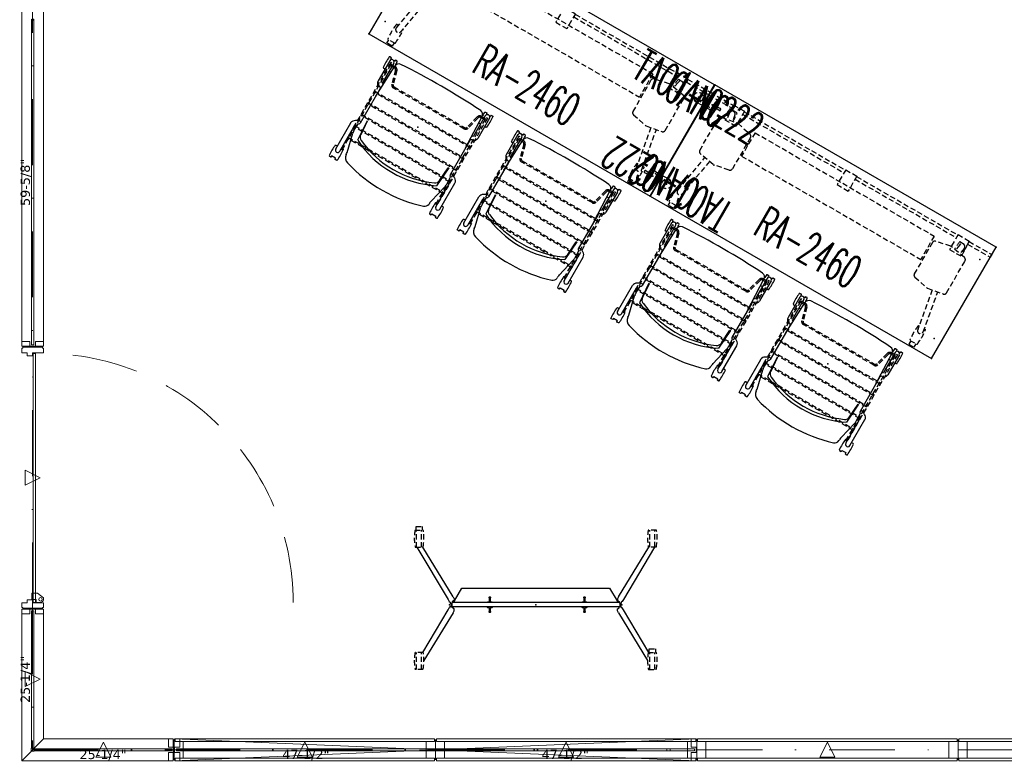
# Model space of a CAD drawing. Header units: inches. Extents: x 390 to 1835, y -266 to 136.
# Tile 1 of 173: x 390 to 571, y -256 to -120. Entities that reach past the tile are written whole.
import ezdxf
from ezdxf.enums import TextEntityAlignment as Align

# ---------------------------------------------------------------- set-up
doc = ezdxf.new("R2010")
doc.units = ezdxf.units.IN
doc.header["$LTSCALE"] = 0.95294
doc.header["$MEASUREMENT"] = 0
for name, pattern in [('DashDot', [25.4, 12.7, -6.35, 0, -6.35]), ('Dashed', [19.05, 12.7, -6.35]), ('DASHEDX2', [1.5, 1, -0.5])]:
    doc.linetypes.add(name, pattern=pattern)
doc.layers.add('A-FURN-P-PNLS', color=5, linetype='Continuous', true_color=0x0000ff)
for name, color, linetype in [('A-FURN-P-SEAT', 12, 'Continuous'), ('A-FURN-P-TABLE', 3, 'Continuous'), ('A-FURN-P-TABLE-ACC', 202, 'Continuous'), ('A-FURN-P-TABLE-ACC-TEXT', 202, 'Continuous'), ('A-FURN-P-TABLE-ACC-TEXT2', 202, 'Continuous'), ('A-FURN-P-TABLE-TEXT2', 3, 'Continuous'), ('A-FURN-P-VISUAL', 86, 'Continuous'), ('CET color Black or White', 7, 'Continuous'), ('CET Default', 7, 'Continuous'), ('PSATTR', 7, 'Continuous')]:
    doc.layers.add(name, color=color, linetype=linetype)
doc.styles.add('CAD_FNT', font='TXT.SHX', dxfattribs={"height": 1})
doc.styles.add('Verdana', font='verdana.ttf')

# ---------------------------------------------------------------- blocks, each defined once
blk = doc.blocks.new('*C24')
at = {"layer": 'A-FURN-P-PNLS', "linetype": 'Continuous', "lineweight": 0}
for points in [[(0.24, 0.24), (0.24, -0.31), (0.2, -0.31), (0.16, -0.28), (-0.14, -0.28), (-0.28, -0.14), (-0.28, 0.16), (-0.31, 0.2), (-0.31, 0.24), (0.24, 0.24)], [(-0.31, -0.12), (-0.28, -0.12), (-0.28, 0.12), (-0.31, 0.12), (-0.31, -0.12)], [(-0.12, -0.31), (0.12, -0.31), (0.12, -0.28), (-0.12, -0.28), (-0.12, -0.31)]]:
    blk.add_lwpolyline(points, close=True, dxfattribs=at)
blk = doc.blocks.new('*C43')
at = {"layer": 'A-FURN-P-PNLS', "linetype": 'DashDot', "lineweight": 0}
blk.add_line((0, 2), (48, 2), dxfattribs=at)
at = {"layer": 'A-FURN-P-PNLS', "linetype": 'Continuous', "lineweight": 0}
for points in [[(0, 3.8), (0.16, 3.8), (0.16, 3.51), (1.68, 3.51), (1.68, 0.49), (0.16, 0.49), (0.16, 0.2), (0, 0.2), (0, 3.8)], [(0.16, 3.51), (47.84, 3.51), (47.84, 4), (0.16, 4), (0.16, 3.51)], [(48, 3.8), (47.84, 3.8), (47.84, 3.51), (46.32, 3.51), (46.32, 0.49), (47.84, 0.49), (47.84, 0.2), (48, 0.2), (48, 3.8)], [(1.68, 0.49), (46.32, 0.49), (46.32, 3.51), (1.68, 3.51), (1.68, 0.49)], [(24, 3.38), (22.62, 0.62), (25.38, 0.62), (24, 3.38)], [(0.16, 0), (47.84, 0), (47.84, 0.49), (0.16, 0.49), (0.16, 0)]]:
    blk.add_lwpolyline(points, close=True, dxfattribs=at)
blk = doc.blocks.new('*C72')
at = {"layer": 'A-FURN-P-PNLS', "linetype": 'Continuous', "lineweight": 0}
blk.add_line((144.16, 0), (144.16, 4), dxfattribs=at)
at = {"layer": 'A-FURN-P-PNLS', "linetype": 'DashDot', "lineweight": 0}
blk.add_line((0, 2), (240, 2), dxfattribs=at)
at = {"layer": 'A-FURN-P-PNLS', "linetype": 'Continuous', "lineweight": 0}
for points in [[(0, 0.2), (0.16, 0.2), (0.16, 0), (1.03, 0), (1.03, 1.5), (0.09, 1.5), (0.09, 2.5), (1.03, 2.5), (1.03, 4), (0.16, 4), (0.16, 3.8), (0, 3.8), (0, 0.2)], [(0.16, 0), (144.16, 0), (144.16, 4), (0.16, 4), (0.16, 0)], [(144.16, 0), (239.84, 0), (239.84, 4), (144.16, 4), (144.16, 0)], [(240, 3.8), (239.84, 3.8), (239.84, 4), (238.97, 4), (238.97, 2.5), (239.91, 2.5), (239.91, 1.5), (238.97, 1.5), (238.97, 0), (239.84, 0), (239.84, 0.2), (240, 0.2), (240, 3.8)], [(60.06, 2.2), (60.06, 2.18), (60.13, 2.13), (60.13, 1.87), (60.06, 1.82), (60.06, 1.8), (60.29, 1.8), (60.29, 1.82), (60.22, 1.87), (60.22, 2.13), (60.29, 2.18), (60.29, 2.2), (60.06, 2.2)], [(60.09, 1.88), (60.13, 1.88), (60.13, 2.12), (60.09, 2.12), (60.09, 1.88)], [(60.22, 1.88), (60.26, 1.88), (60.26, 2.12), (60.22, 2.12), (60.22, 1.88)], [(120, 3.38), (118.62, 0.62), (121.38, 0.62), (120, 3.38)], [(119.88, 2.2), (119.88, 2.18), (119.95, 2.13), (119.95, 1.87), (119.88, 1.82), (119.88, 1.8), (120.12, 1.8), (120.12, 1.82), (120.05, 1.87), (120.05, 2.13), (120.12, 2.18), (120.12, 2.2), (119.88, 2.2)], [(119.91, 1.88), (119.95, 1.88), (119.95, 2.12), (119.91, 2.12), (119.91, 1.88)], [(120.05, 1.88), (120.09, 1.88), (120.09, 2.12), (120.05, 2.12), (120.05, 1.88)], [(179.71, 2.2), (179.71, 2.18), (179.78, 2.13), (179.78, 1.87), (179.71, 1.82), (179.71, 1.8), (179.94, 1.8), (179.94, 1.82), (179.87, 1.87), (179.87, 2.13), (179.94, 2.18), (179.94, 2.2), (179.71, 2.2)], [(179.74, 1.88), (179.78, 1.88), (179.78, 2.12), (179.74, 2.12), (179.74, 1.88)], [(179.87, 1.88), (179.91, 1.88), (179.91, 2.12), (179.87, 2.12), (179.87, 1.88)]]:
    blk.add_lwpolyline(points, close=True, dxfattribs=at)
blk = doc.blocks.new('*C7')
at = {"layer": 'A-FURN-P-PNLS', "linetype": 'DashDot', "lineweight": 0}
blk.add_line((0, 2), (26, 2), dxfattribs=at)
at = {"layer": 'A-FURN-P-PNLS', "linetype": 'Continuous', "lineweight": 0}
for points in [[(0, 0.2), (0.16, 0.2), (0.16, 0), (1.03, 0), (1.03, 1.5), (0.09, 1.5), (0.09, 2.5), (1.03, 2.5), (1.03, 4), (0.16, 4), (0.16, 3.8), (0, 3.8), (0, 0.2)], [(0.16, 0), (28, 0), (24, 4), (0.16, 4), (0.16, 0)], [(13, 3.38), (11.62, 0.62), (14.38, 0.62), (13, 3.38)]]:
    blk.add_lwpolyline(points, close=True, dxfattribs=at)
blk = doc.blocks.new('*C37')
at = {"layer": 'A-FURN-P-PNLS', "linetype": 'DashDot', "lineweight": 0}
blk.add_line((0, 2), (26, 2), dxfattribs=at)
at = {"layer": 'A-FURN-P-PNLS', "linetype": 'Continuous', "lineweight": 0}
for points in [[(-2, 0), (25.84, 0), (25.84, 4), (2, 4), (-2, 0)], [(26, 3.8), (25.84, 3.8), (25.84, 4), (24.97, 4), (24.97, 2.5), (25.91, 2.5), (25.91, 1.5), (24.97, 1.5), (24.97, 0), (25.84, 0), (25.84, 0.2), (26, 0.2), (26, 3.8)], [(13, 3.38), (11.62, 0.62), (14.38, 0.62), (13, 3.38)]]:
    blk.add_lwpolyline(points, close=True, dxfattribs=at)
blk = doc.blocks.new('*C52')
at = {"layer": 'A-FURN-P-PNLS', "linetype": 'DashDot', "lineweight": 0}
blk.add_line((0, 2), (48, 2), dxfattribs=at)
at = {"layer": 'A-FURN-P-PNLS', "linetype": 'Continuous', "lineweight": 0}
for points in [[(0, 3.8), (0.16, 3.8), (0.16, 3.51), (1.68, 3.51), (1.68, 0.49), (0.16, 0.49), (0.16, 0.2), (0, 0.2), (0, 3.8)], [(0.16, 3.51), (47.84, 3.51), (47.84, 4), (0.16, 4), (0.16, 3.51)], [(48, 3.8), (47.84, 3.8), (47.84, 3.51), (46.32, 3.51), (46.32, 0.49), (47.84, 0.49), (47.84, 0.2), (48, 0.2), (48, 3.8)], [(1.68, 0.49), (46.32, 0.49), (46.32, 3.51), (1.68, 3.51), (1.68, 0.49)], [(24, 3.38), (22.62, 0.62), (25.38, 0.62), (24, 3.38)], [(0.16, 0), (47.84, 0), (47.84, 0.49), (0.16, 0.49), (0.16, 0)]]:
    blk.add_lwpolyline(points, close=True, dxfattribs=at)
blk = doc.blocks.new('*C14')
at = {"layer": 'A-FURN-P-PNLS', "linetype": 'DashDot', "lineweight": 0}
blk.add_line((0, 2), (48, 2), dxfattribs=at)
at = {"layer": 'A-FURN-P-PNLS', "linetype": 'Continuous', "lineweight": 0}
for points in [[(0, 3.8), (0.16, 3.8), (0.16, 3.51), (1.68, 3.51), (1.68, 0.49), (0.16, 0.49), (0.16, 0.2), (0, 0.2), (0, 3.8)], [(0.16, 3.51), (47.84, 3.51), (47.84, 4), (0.16, 4), (0.16, 3.51)], [(48, 3.8), (47.84, 3.8), (47.84, 3.51), (46.32, 3.51), (46.32, 0.49), (47.84, 0.49), (47.84, 0.2), (48, 0.2), (48, 3.8)], [(1.68, 0.49), (46.32, 0.49), (46.32, 3.51), (1.68, 3.51), (1.68, 0.49)], [(24, 3.38), (22.62, 0.62), (25.38, 0.62), (24, 3.38)], [(0.16, 0), (47.84, 0), (47.84, 0.49), (0.16, 0.49), (0.16, 0)]]:
    blk.add_lwpolyline(points, close=True, dxfattribs=at)
blk = doc.blocks.new('*C29')
at = {"layer": 'A-FURN-P-PNLS', "linetype": 'DashDot', "lineweight": 0}
blk.add_line((0, 2), (48, 2), dxfattribs=at)
at = {"layer": 'A-FURN-P-PNLS', "linetype": 'Continuous', "lineweight": 0}
for points in [[(0, 3.8), (0.16, 3.8), (0.16, 3.51), (1.68, 3.51), (1.68, 0.49), (0.16, 0.49), (0.16, 0.2), (0, 0.2), (0, 3.8)], [(0.16, 3.51), (47.84, 3.51), (47.84, 4), (0.16, 4), (0.16, 3.51)], [(48, 3.8), (47.84, 3.8), (47.84, 3.51), (46.32, 3.51), (46.32, 0.49), (47.84, 0.49), (47.84, 0.2), (48, 0.2), (48, 3.8)], [(1.68, 0.49), (46.32, 0.49), (46.32, 3.51), (1.68, 3.51), (1.68, 0.49)], [(24, 3.38), (22.62, 0.62), (25.38, 0.62), (24, 3.38)], [(0.16, 0), (47.84, 0), (47.84, 0.49), (0.16, 0.49), (0.16, 0)]]:
    blk.add_lwpolyline(points, close=True, dxfattribs=at)
blk = doc.blocks.new('*C47')
at = {"layer": 'A-FURN-P-PNLS', "linetype": 'DashDot', "lineweight": 0}
blk.add_line((0, 2), (48, 2), dxfattribs=at)
at = {"layer": 'A-FURN-P-PNLS', "linetype": 'Continuous', "lineweight": 0}
for points in [[(0, 3.8), (0.16, 3.8), (0.16, 4), (1.03, 4), (1.03, 3), (1.57, 3), (1.57, 2), (1.03, 2), (1.03, 0), (0.16, 0), (0.16, 0.2), (0, 0.2), (0, 3.8)], [(48, 0.2), (47.84, 0.2), (47.84, 0), (46.97, 0), (46.97, 2), (46.43, 2), (46.43, 3), (46.97, 3), (46.97, 4), (47.84, 4), (47.84, 3.8), (48, 3.8), (48, 0.2)], [(1.09, 0.56), (1.09, 1.33), (1.65, 1.33), (1.65, 2.13), (2.78, 2.13), (2.78, 1.12), (2.78, 1.11), (1.93, 0), (1.65, 0), (1.51, 0.02), (1.37, 0.07), (1.25, 0.16), (1.17, 0.28), (1.11, 0.41), (1.09, 0.56)], [(1.09, 1.49), (46.85, 1.49), (46.85, 1.88), (1.09, 1.88), (1.09, 1.49)], [(24, 0.62), (25.38, 3.38), (22.62, 3.38), (24, 0.62)]]:
    blk.add_lwpolyline(points, close=True, dxfattribs=at)
blk.add_circle((1.65, 0.56), 0.327, dxfattribs=at)
at = {"layer": 'A-FURN-P-PNLS', "linetype": 'Dashed', "lineweight": 0}
blk.add_arc((0.97, 0), 45.88, 270.1526, 0, dxfattribs=at)
blk = doc.blocks.new('*C85')
at = {"layer": 'CET color Black or White', "linetype": 'Continuous', "lineweight": 0}
blk.add_lwpolyline([(0.06, -0.2), (25.19, -0.2), (25.24, -0.14), (25.24, 0.14), (25.19, 0.2), (0.06, 0.2), (0, 0.14), (0, -0.14), (0.06, -0.2)], close=True, dxfattribs=at)
at = {"layer": 'CET color Black or White', "linetype": 'Continuous', "lineweight": 0, "style": 'Verdana'}
blk.add_text('25-1/4"', height=1.706, rotation=180, dxfattribs=at).set_placement((12.62, 0), align=Align.BOTTOM_CENTER)
blk = doc.blocks.new('*C79')
at = {"layer": 'CET color Black or White', "linetype": 'Continuous', "lineweight": 0}
blk.add_lwpolyline([(0.06, -0.2), (59.59, -0.2), (59.65, -0.14), (59.65, 0.14), (59.59, 0.2), (0.06, 0.2), (0, 0.14), (0, -0.14), (0.06, -0.2)], close=True, dxfattribs=at)
at = {"layer": 'CET color Black or White', "linetype": 'Continuous', "lineweight": 0, "style": 'Verdana'}
blk.add_text('59-5/8"', height=1.706, rotation=180, dxfattribs=at).set_placement((29.82, 0), align=Align.BOTTOM_CENTER)
blk = doc.blocks.new('*C50')
at = {"layer": 'CET color Black or White', "linetype": 'Continuous', "lineweight": 0}
blk.add_lwpolyline([(0.06, -0.2), (25.19, -0.2), (25.24, -0.14), (25.24, 0.14), (25.19, 0.2), (0.06, 0.2), (0, 0.14), (0, -0.14), (0.06, -0.2)], close=True, dxfattribs=at)
at = {"layer": 'CET color Black or White', "linetype": 'Continuous', "lineweight": 0, "style": 'Verdana'}
blk.add_text('25-1/4"', height=1.706, dxfattribs=at).set_placement((12.62, 0), align=Align.TOP_CENTER)
blk = doc.blocks.new('*C69')
at = {"layer": 'A-FURN-P-PNLS', "linetype": 'Continuous', "lineweight": 0}
for p, q in [((0, 0), (96, 4)), ((0, 4), (96, 0))]:
    blk.add_line(p, q, dxfattribs=at)
at = {"layer": 'A-FURN-P-PNLS', "linetype": 'DashDot', "lineweight": 0}
blk.add_line((0, 2), (96, 2), dxfattribs=at)
at = {"layer": 'A-FURN-P-PNLS', "linetype": 'Continuous', "lineweight": 0}
for points in [[(0, 0.2), (0.16, 0.2), (0.16, 0), (1.03, 0), (1.03, 1.5), (0.09, 1.5), (0.09, 2.5), (1.03, 2.5), (1.03, 4), (0.16, 4), (0.16, 3.8), (0, 3.8), (0, 0.2)], [(96, 3.8), (95.84, 3.8), (95.84, 4), (94.97, 4), (94.97, 2.5), (95.91, 2.5), (95.91, 1.5), (94.97, 1.5), (94.97, 0), (95.84, 0), (95.84, 0.2), (96, 0.2), (96, 3.8)], [(47.88, 2.2), (47.88, 2.18), (47.95, 2.13), (47.95, 1.87), (47.88, 1.82), (47.88, 1.8), (48.12, 1.8), (48.12, 1.82), (48.05, 1.87), (48.05, 2.13), (48.12, 2.18), (48.12, 2.2), (47.88, 2.2)], [(47.91, 1.88), (47.95, 1.88), (47.95, 2.12), (47.91, 2.12), (47.91, 1.88)], [(48.05, 1.88), (48.09, 1.88), (48.09, 2.12), (48.05, 2.12), (48.05, 1.88)]]:
    blk.add_lwpolyline(points, close=True, dxfattribs=at)
blk = doc.blocks.new('*C63')
at = {"layer": 'CET color Black or White', "linetype": 'Continuous', "lineweight": 0}
blk.add_lwpolyline([(0.06, -0.2), (47.41, -0.2), (47.47, -0.14), (47.47, 0.14), (47.41, 0.2), (0.06, 0.2), (0, 0.14), (0, -0.14), (0.06, -0.2)], close=True, dxfattribs=at)
at = {"layer": 'CET color Black or White', "linetype": 'Continuous', "lineweight": 0, "style": 'Verdana'}
blk.add_text('47-1/2"', height=1.706, dxfattribs=at).set_placement((23.74, 0), align=Align.TOP_CENTER)
blk = doc.blocks.new('*C84')
at = {"layer": 'CET color Black or White', "linetype": 'Continuous', "lineweight": 0}
blk.add_lwpolyline([(0.06, -0.2), (47.41, -0.2), (47.47, -0.14), (47.47, 0.14), (47.41, 0.2), (0.06, 0.2), (0, 0.14), (0, -0.14), (0.06, -0.2)], close=True, dxfattribs=at)
at = {"layer": 'CET color Black or White', "linetype": 'Continuous', "lineweight": 0, "style": 'Verdana'}
blk.add_text('47-1/2"', height=1.706, dxfattribs=at).set_placement((23.74, 0), align=Align.TOP_CENTER)
blk = doc.blocks.new('TA0M-1360-FF-RECTANGLEF-2D')
at = {"layer": 'A-FURN-P-VISUAL', "linetype": 'DASHEDX2'}
for p, q in [((0, -1.59), (4.81, -1.59)), ((0, -1.59), (0, -2.15)), ((4.81, -1.5), (7.18, -1.5)), ((4.81, -1.5), (4.81, -4.65)), ((7.18, -1.5), (7.18, -4.65)), ((7.18, -1.59), (28.66, -1.59)), ((28.66, -1.5), (31.02, -1.5)), ((28.66, -1.5), (28.66, -4.65)), ((31.02, -1.5), (31.02, -4.65)), ((31.02, -1.59), (52.5, -1.59)), ((52.5, -1.5), (52.5, -4.65)), ((52.5, -1.5), (54.87, -1.5)), ((54.87, -1.5), (54.87, -4.65)), ((54.87, -1.59), (59.68, -1.59)), ((59.68, -1.59), (59.68, -2.15)), ((0, -2.15), (4.81, -2.15)), ((7.18, -2.15), (28.66, -2.15)), ((31.02, -2.15), (52.5, -2.15)), ((54.87, -2.15), (59.68, -2.15)), ((4.81, -4.65), (7.18, -4.65)), ((28.66, -4.65), (31.02, -4.65)), ((52.5, -4.65), (54.87, -4.65))]:
    blk.add_line(p, q, dxfattribs=at)
at = {"layer": 'A-FURN-P-VISUAL'}
for p in [(0, 0), (59.68, 0)]:
    blk.add_point(p, dxfattribs=at)
at = {"layer": 'PSATTR', "flags": 1}
for tag in ['PSON', 'PSMC', 'PSDH', 'PSPN', 'PSQT', 'PSEC', 'PST5', 'PST4', 'PST3', 'PST2', 'PST1']:
    blk.add_attdef(tag, text='', height=1, dxfattribs=at).set_placement((0, 0), align=Align.TOP_CENTER)
blk = doc.blocks.new('TA01-0222-2D')
at = {"layer": 'A-FURN-P-TABLE-ACC', "linetype": 'DASHEDX2'}
for p, q in [((2.2, 0), (0.86, 0)), ((3.54, 0.59), (3.54, 0.35)), ((3.54, 0.35), (3.55, 0.3)), ((3.55, 0.3), (3.62, -0.01)), ((3.6, 0.67), (3.62, 0.67)), ((3.66, 0.64), (3.62, 0.67)), ((4.51, 0.2), (3.97, 0.13)), ((4.69, -0.04), (4.69, 0.04)), ((-0.39, -0.79), (-0.38, -0.78)), ((2.91, -0.98), (0, -0.98)), ((3.89, -0.12), (4.51, -0.19))]:
    blk.add_line(p, q, dxfattribs=at)
blk.add_circle((0, 0), 0.863, dxfattribs=at)
for centre, radius, start, end in [((2.91, 0), 0.709, 180.0008, 359.5584), ((3.62, 0.59), 0.0787, 106.3901, 180.0021), ((2.91, 0), 0.984, 11.2171, 40.7066), ((3.96, 0.21), 0.0787, 191.2171, 276.9691), ((4.53, 0.04), 0.157, 0.0008, 96.9691), ((-0.3, -0.83), 0.0984, 154.0008, 250.3802), ((0, 0), 0.984, 250.3802, 270.0008), ((2.91, 0), 0.984, 270.0008, 353.0326), ((4.53, -0.04), 0.157, 263.0326, 0.0008)]:
    blk.add_arc(centre, radius, start, end, dxfattribs=at)
blk.add_point((0, 0), dxfattribs=at)
at = {"layer": 'A-FURN-P-TABLE-ACC-TEXT', "style": 'CAD_FNT', "width": 0.55, "flags": 8}
blk.add_attdef('ITEXT', text='', height=6, dxfattribs=at).set_placement((0, 0), align=Align.MIDDLE_CENTER)
at = {"layer": 'A-FURN-P-TABLE-ACC-TEXT2', "style": 'CAD_FNT', "width": 0.55, "flags": 8}
blk.add_attdef('ITEXT2', text='', height=6, dxfattribs=at).set_placement((0, -0.43), align=Align.MIDDLE_CENTER)
at = {"layer": 'PSATTR', "flags": 1}
for tag in ['PSON', 'PSMC', 'PSDH', 'PSPN', 'PSQT', 'PSEC', 'PST5', 'PST4', 'PST3', 'PST2', 'PST1']:
    blk.add_attdef(tag, text='', height=1, dxfattribs=at).set_placement((0, 0), align=Align.TOP_CENTER)
blk = doc.blocks.new('SCK-XX-0C-2D')
at = {"layer": 'A-FURN-P-SEAT'}
for p, q in [((-12.74, 11.4), (-12.68, 11.48)), ((-12.74, 11.07), (-12.74, 11.4)), ((-12.72, 11.05), (-12.74, 11.07)), ((-12.5, 11.05), (-12.72, 11.05)), ((-12.5, 10.21), (-12.5, 11.05)), ((-11, 11.06), (-5.49, 11.06)), ((-10.44, 11.48), (-10.38, 11.4)), ((-10.38, 11.4), (-10.38, 11.07)), ((6.32, 10.99), (6.26, 10.91)), ((6.26, 10.91), (6.26, 10.57)), ((8.62, 10.91), (8.56, 10.99)), ((8.62, 10.57), (8.62, 10.91)), ((-12.74, 10.19), (-12.72, 10.21)), ((-12.74, 9.85), (-12.74, 10.19)), ((-12.68, 9.78), (-12.74, 9.85)), ((-12.72, 10.21), (-12.5, 10.21)), ((-11, 10.2), (-5.49, 10.2)), ((-10.55, 8.9), (-6.92, 9.78)), ((-10.38, 9.85), (-10.44, 9.78)), ((-10.38, 10.19), (-10.38, 9.85)), ((-6.41, 9.83), (-4.88, 9.77)), ((2.68, 9.52), (-4.62, 9.52)), ((1.08, 9.52), (7.6, 9.26)), ((8, 10.57), (3.72, 10.57)), ((8, 9.7), (3.72, 9.7)), ((6.26, 9.69), (6.26, 9.36)), ((6.26, 9.36), (6.3, 9.31)), ((8.39, 10.32), (8.39, 10.55)), ((8.39, 10.55), (8.6, 10.55)), ((8.39, 9.71), (8.39, 9.95)), ((8.6, 9.71), (8.39, 9.71)), ((8.56, 9.28), (8.62, 9.36)), ((8.6, 10.55), (8.62, 10.57)), ((8.62, 9.69), (8.6, 9.71)), ((8.62, 9.36), (8.62, 9.69)), ((-3.63, 8.65), (-7.59, 8.37)), ((-3.69, 8.58), (-6.47, 8.37)), ((-3.63, 8.65), (-3.69, 8.58)), ((-10.55, -8.9), (-6.92, -9.78)), ((-3.63, -8.65), (-7.59, -8.37)), ((-6.47, -8.37), (-3.67, -8.56)), ((-3.67, -8.56), (-3.63, -8.65)), ((-12.68, -9.78), (-12.74, -9.85)), ((-12.74, -9.85), (-12.74, -10.19)), ((-12.74, -10.19), (-12.72, -10.21)), ((-12.72, -10.21), (-12.5, -10.21)), ((-12.5, -10.21), (-12.5, -11.05)), ((-11, -10.2), (-5.49, -10.2)), ((-10.38, -9.85), (-10.44, -9.78)), ((-10.38, -10.19), (-10.38, -9.85)), ((-6.41, -9.83), (-4.88, -9.77)), ((2.68, -9.52), (-4.62, -9.52)), ((1.08, -9.52), (7.6, -9.26)), ((8, -9.7), (3.72, -9.7)), ((8, -10.57), (3.72, -10.57)), ((6.26, -9.36), (6.3, -9.31)), ((6.26, -9.69), (6.26, -9.36)), ((6.26, -10.91), (6.26, -10.57)), ((8.6, -9.71), (8.39, -9.71)), ((8.39, -9.71), (8.39, -9.95)), ((8.39, -10.32), (8.39, -10.55)), ((8.39, -10.55), (8.6, -10.55)), ((8.56, -9.28), (8.62, -9.36)), ((8.62, -9.69), (8.6, -9.71)), ((8.6, -10.55), (8.62, -10.57)), ((8.62, -9.36), (8.62, -9.69)), ((8.62, -10.57), (8.62, -10.91)), ((-12.72, -11.05), (-12.74, -11.07)), ((-12.74, -11.07), (-12.74, -11.4)), ((-12.74, -11.4), (-12.68, -11.48)), ((-12.5, -11.05), (-12.72, -11.05)), ((-11, -11.06), (-5.49, -11.06)), ((-10.44, -11.48), (-10.38, -11.4)), ((-10.38, -11.4), (-10.38, -11.07)), ((6.32, -10.99), (6.26, -10.91)), ((8.62, -10.91), (8.56, -10.99))]:
    blk.add_line(p, q, dxfattribs=at)
at = {"layer": 'A-FURN-P-SEAT', "linetype": 'DASHEDX2'}
for p, q in [((7.83, 10.26), (-10.57, 10.2)), ((-10.57, 10.2), (-10.57, 9.95)), ((-10.57, 9.95), (7.83, 10.01)), ((-8.26, -10.21), (-8.26, 10.21)), ((-8.01, 10.21), (-8.01, -10.21)), ((-5.81, -10.21), (-5.81, 10.21)), ((-5.56, 10.21), (-5.56, -10.22)), ((-3.36, -10.22), (-3.36, 10.22)), ((-3.11, 10.22), (-3.11, -10.22)), ((-0.91, -10.23), (-0.91, 10.23)), ((-0.66, 10.23), (-0.66, -10.23)), ((1.54, -10.24), (1.54, 10.24)), ((1.79, 10.24), (1.79, -10.24)), ((7.31, 10.01), (7.31, 9.13)), ((7.56, 10.01), (7.56, 9.13)), ((7.83, 10.01), (7.83, 10.26)), ((3.99, -7.48), (3.99, 7.48)), ((4.24, 7.48), (4.24, -7.48)), ((7.03, 8.77), (4.45, 8.08)), ((7.1, 8.53), (4.52, 7.84)), ((7.03, -8.77), (4.45, -8.08)), ((7.1, -8.53), (4.52, -7.84)), ((-10.57, -9.95), (7.83, -10.01)), ((-10.57, -9.95), (-10.57, -10.2)), ((7.83, -10.26), (-10.57, -10.2)), ((7.31, -10.01), (7.31, -9.13)), ((7.56, -10.01), (7.56, -9.13)), ((7.83, -10.01), (7.83, -10.26))]:
    blk.add_line(p, q, dxfattribs=at)
at = {"layer": 'A-FURN-P-SEAT'}
for centre, radius, start, end in [((-11.56, -0.19), 11.73, 84.5235, 95.4765), ((-11, 10.63), 0.433, 90, 270), ((-5.55, 10.1), 0.966, 26.2959, 86.6777), ((7.44, -0.69), 11.73, 84.5235, 95.4765), ((-11.56, 21.45), 11.73, 264.5235, 275.4765), ((-6.49, 8), 1.83, 87.3746, 103.5647), ((-6.7, 9.44), 1.42, 14.1609, 32.299), ((-4.62, 9.79), 0.265, 184.6685, 270), ((-6.63, 9.3), 2.3, 5.6055, 32.299), ((2.68, 9.79), 0.265, 270.0024, 5.1317), ((5, 8.9), 2.37, 164.7695, 166.4871), ((3.71, 9.8), 0.764, 89.3375, 179.3668), ((4.92, 8.94), 1.42, 147.701, 160.2649), ((7.57, 8.41), 0.851, 4.7713, 87.6609), ((7.44, 20.96), 11.73, 271.5999, 275.4765), ((8, 10.13), 0.433, 269.9987, 90), ((14.22, 0.02), 27.53, 163.3635, 197.3354), ((-10.94, 7.63), 1.24, 90.7056, 167.1833), ((-10.9, 10.75), 1.87, 268.2359, 280.7426), ((9.02, 0), 18.6, 153.2696, 206.7304), ((9.89, 0), 18.89, 155.7155, 204.2845), ((-6.4, 7.35), 1.03, 94.2289, 155.7155), ((-125.7, 0), 134.39, 356.3834, 3.6166), ((-11.11, -7.86), 0.999, 198.6845, 264.1012), ((-11.19, -12.97), 4.12, 80.9613, 90.2343), ((-6.4, -7.35), 1.03, 204.2845, 265.7711), ((7.57, -8.41), 0.851, 272.3391, 355.2287), ((-11.56, -21.45), 11.73, 84.5235, 95.4765), ((-11, -10.63), 0.433, 89.9998, 270.0002), ((-6.49, -8), 1.83, 256.4353, 272.6254), ((-6.7, -9.44), 1.42, 327.701, 345.8391), ((-5.55, -10.1), 0.966, 273.3223, 333.7041), ((-4.62, -9.79), 0.265, 90, 175.3315), ((-6.63, -9.3), 2.3, 327.701, 354.3945), ((2.68, -9.79), 0.265, 354.8683, 89.9976), ((5, -8.9), 2.37, 193.5129, 195.2305), ((3.71, -9.8), 0.764, 180.6332, 270.6625), ((4.92, -8.94), 1.42, 199.7351, 212.299), ((7.44, -20.96), 11.73, 84.5235, 88.4001), ((8, -10.13), 0.433, 269.9998, 90.0002), ((-11.56, 0.19), 11.73, 264.5235, 275.4765), ((7.44, 0.69), 11.73, 264.5235, 275.4765)]:
    blk.add_arc(centre, radius, start, end, dxfattribs=at)
at = {"layer": 'A-FURN-P-SEAT', "linetype": 'DASHEDX2'}
for centre, radius, start, end in [((6.94, 9.13), 0.375, 284.8407, 0), ((6.94, 9.13), 0.625, 284.8414, 0), ((4.61, 7.48), 0.625, 104.8414, 180), ((4.61, 7.48), 0.375, 104.8414, 180.0041), ((4.61, -7.48), 0.625, 180, 255.1586), ((4.61, -7.48), 0.375, 179.9959, 255.1586), ((6.94, -9.13), 0.375, 0, 75.1593), ((6.94, -9.13), 0.625, 0, 75.1586)]:
    blk.add_arc(centre, radius, start, end, dxfattribs=at)
at = {"layer": 'A-FURN-P-SEAT'}
blk.add_point((0, 0), dxfattribs=at)
at = {"layer": 'PSATTR', "flags": 1}
for tag in ['PSON', 'PSMC', 'PSDH', 'PSPN', 'PSQT', 'PSEC', 'PST5', 'PST4', 'PST3', 'PST2', 'PST1']:
    blk.add_attdef(tag, text='', height=1, dxfattribs=at).set_placement((0, 0), align=Align.TOP_CENTER)
blk = doc.blocks.new('TARA-2460-JNC4-FLAT-2D')
at = {"layer": 'A-FURN-P-TABLE'}
for p, q in [((59.68, 0), (0, 0)), ((0, 0), (0, -23.68)), ((59.68, -23.68), (59.68, 0)), ((0, -23.68), (59.68, -23.68))]:
    blk.add_line(p, q, dxfattribs=at)
at = {"layer": 'A-FURN-P-TABLE', "linetype": 'DASHEDX2'}
for p, q in [((6.17, -2.43), (4.65, -2.43)), ((4.93, -3.15), (5.15, -4.37)), ((6, -2.96), (6.22, -4.19)), ((53.4, -2.43), (54.92, -2.43)), ((53.68, -2.96), (53.46, -4.19)), ((54.75, -3.15), (54.53, -4.37)), ((3.66, -11.82), (3.66, -5.06)), ((4.08, -4.56), (7.1, -4.03)), ((7.29, -4.03), (10.15, -4.63)), ((10.55, -5.13), (10.55, -11.75)), ((10.84, -3.94), (48.84, -3.94)), ((10.84, -3.94), (10.84, -8.89)), ((48.84, -3.94), (48.84, -8.89)), ((49.13, -5.13), (49.13, -11.75)), ((52.39, -4.03), (49.53, -4.63)), ((55.6, -4.56), (52.58, -4.03)), ((56.02, -11.82), (56.02, -5.06)), ((10.84, -8.89), (48.84, -8.89)), ((3.8, -20.16), (5.15, -12.5)), ((7.1, -12.85), (4.08, -12.31)), ((10.15, -12.24), (7.29, -12.84)), ((49.53, -12.24), (52.39, -12.84)), ((52.58, -12.85), (55.6, -12.31)), ((55.88, -20.16), (54.53, -12.5)), ((6.22, -12.69), (4.87, -20.35)), ((53.46, -12.69), (54.81, -20.35)), ((3.89, -19.62), (3.5, -19.62)), ((5.04, -19.62), (5, -19.62)), ((54.54, -19.61), (54.68, -19.61)), ((55.78, -19.61), (56.05, -19.61)), ((5.04, -22.77), (3.5, -22.77)), ((3.71, -23.47), (3.71, -22.77)), ((4.83, -23.47), (3.71, -23.47)), ((4.83, -22.77), (4.83, -23.47)), ((54.54, -22.76), (56.05, -22.76)), ((54.72, -22.76), (54.72, -23.48)), ((54.72, -23.48), (55.85, -23.48)), ((55.85, -23.48), (55.85, -22.76))]:
    blk.add_line(p, q, dxfattribs=at)
for centre, radius, start, end in [((16.24, -4.01), 11.7, 172.2638, 182.2075), ((5.47, -3.06), 0.542, 9.9035, 190.1286), ((-5.42, -4.01), 11.7, 359.2803, 7.7362), ((64.99, -4.01), 11.7, 172.2638, 180.7197), ((54.21, -3.06), 0.542, 349.8714, 170.0965), ((43.32, -4.01), 11.7, 357.7925, 7.7362), ((4.17, -5.06), 0.504, 100, 180), ((7.18, -4.53), 0.504, 78.1723, 100), ((10.04, -5.13), 0.504, 360, 78.1723), ((49.64, -5.13), 0.504, 101.8277, 180), ((52.5, -4.53), 0.504, 80, 101.8277), ((55.51, -5.06), 0.504, 0, 80), ((4.17, -11.82), 0.504, 180, 260), ((10.04, -11.75), 0.504, 281.8277, 360), ((49.64, -11.75), 0.504, 180, 258.1723), ((55.51, -11.82), 0.504, 280, 360), ((7.18, -12.35), 0.504, 260, 281.8277), ((52.5, -12.35), 0.504, 258.1723, 280), ((15.09, -21.2), 11.7, 172.2638, 187.7362), ((-6.56, -21.2), 11.7, 352.2638, 7.7362), ((66.13, -21.18), 11.7, 172.2638, 187.7362), ((44.46, -21.18), 11.7, 352.2638, 7.7362), ((4.34, -20.26), 0.546, 169.9778, 350.0094), ((55.34, -20.26), 0.546, 189.9906, 10.0222)]:
    blk.add_arc(centre, radius, start, end, dxfattribs=at)
at = {"layer": 'A-FURN-P-TABLE'}
for p in [(0, 0), (59.68, 0), (1.46, -3.46), (58.22, -3.46), (1.46, -20.22), (58.22, -20.22), (0, -23.68), (59.68, -23.68)]:
    blk.add_point(p, dxfattribs=at)
at = {"layer": 'A-FURN-P-TABLE-TEXT2', "style": 'CAD_FNT', "width": 0.55, "flags": 8}
blk.add_attdef('ITEXT2', text='', height=6, dxfattribs=at).set_placement((29.84, -22.11), align=Align.BOTTOM_CENTER)
at = {"layer": 'PSATTR', "flags": 1}
for tag in ['PSON', 'PSMC', 'PSDH', 'PSPN', 'PSQT', 'PSEC', 'PST5', 'PST4', 'PST3', 'PST2', 'PST1']:
    blk.add_attdef(tag, text='', height=1, dxfattribs=at).set_placement((0, 0), align=Align.TOP_CENTER)
blk = doc.blocks.new('KAIE-0029-LJSCB-2D')
at = {"layer": 'A-FURN-P-VISUAL', "linetype": 'DASHEDX2'}
for p, q in [((-20.72, 11.93), (-22.13, 11.93)), ((-21.89, 11.93), (-21.89, 8.78)), ((-20.96, 11.93), (-20.96, 8.78)), ((20.72, 11.93), (22.13, 11.93)), ((20.96, 11.93), (20.96, 8.78)), ((21.89, 11.93), (21.89, 8.78)), ((-20.68, 8.78), (-22.18, 8.78)), ((-21.99, 8.13), (-21.99, 8.78)), ((-20.86, 8.13), (-21.99, 8.13)), ((-20.86, 8.78), (-20.86, 8.13)), ((20.68, 8.78), (22.18, 8.78)), ((-22.13, -10.58), (-20.72, -10.58)), ((-21.89, -10.58), (-21.89, -13.73)), ((-20.96, -10.58), (-20.96, -13.73)), ((22.13, -10.57), (20.72, -10.57)), ((20.96, -10.57), (20.96, -13.72)), ((21.89, -10.57), (21.89, -13.72)), ((-22.18, -13.73), (-20.68, -13.73)), ((22.18, -13.72), (20.68, -13.72)), ((20.86, -14.37), (20.86, -13.72)), ((21.99, -14.37), (20.86, -14.37)), ((21.99, -13.72), (21.99, -14.37))]:
    blk.add_line(p, q, dxfattribs=at)
at = {"layer": 'A-FURN-P-VISUAL', "linetype": 'Continuous'}
for p, q in [((-15.2, 1.46), (-20.54, 10.23)), ((15.2, 1.46), (20.54, 10.23)), ((-20.76, 8.78), (-16.11, 0.94)), ((20.77, 8.78), (16.11, 0.94)), ((-16.11, 0.94), (-16.11, 0.94)), ((-16.11, 0.94), (-15.89, 0.59)), ((-15.89, 0.59), (-15.89, 0.59)), ((-15.89, 0.59), (-15.72, 0.49)), ((-15.72, 0.49), (-15.72, 0.49)), ((-15.72, 0.49), (-15.72, 0.28)), ((-15.72, 0.28), (-15.69, 0.25)), ((-15.69, 0.25), (-15.59, 0.25)), ((-15.59, 0.25), (-15.56, 0.22)), ((-15.56, -0.22), (-15.56, 0.22)), ((-15.41, 0.38), (-15.44, 0.35)), ((-15.44, 0.35), (-15.44, 0.35)), ((-15.44, -0.35), (-15.44, 0.35)), ((-15.35, 0.41), (-15.38, 0.38)), ((-15.32, 0.6), (-15.35, 0.56)), ((-15.35, 0.56), (-15.35, 0.41)), ((-15.01, 0.78), (-15.32, 0.6)), ((-15.2, 1.46), (-15.01, 1.1)), ((-15.01, 1.1), (-15.01, 1.1)), ((-15.01, 1.1), (-14.99, 0.83)), ((-14.99, 0.83), (-15.01, 0.78)), ((-14.99, 0.83), (-14.99, 0.83)), ((15.01, 1.1), (14.99, 0.83)), ((14.99, 0.83), (14.99, 0.83)), ((14.99, 0.83), (15.01, 0.78)), ((15.2, 1.46), (15.01, 1.1)), ((15.01, 1.1), (15.01, 1.1)), ((15.01, 0.78), (15.32, 0.6)), ((15.32, 0.6), (15.35, 0.56)), ((15.35, 0.56), (15.35, 0.41)), ((15.35, 0.41), (15.38, 0.38)), ((15.41, 0.38), (15.44, 0.35)), ((15.44, 0.35), (15.44, 0.35)), ((15.44, -0.35), (15.44, 0.35)), ((15.59, 0.25), (15.56, 0.22)), ((15.56, -0.22), (15.56, 0.22)), ((15.69, 0.25), (15.59, 0.25)), ((15.72, 0.28), (15.69, 0.25)), ((15.89, 0.59), (15.72, 0.49)), ((15.72, 0.49), (15.72, 0.49)), ((15.72, 0.49), (15.72, 0.28)), ((16.11, 0.94), (15.89, 0.59)), ((15.89, 0.59), (15.89, 0.59)), ((16.11, 0.94), (16.11, 0.94)), ((-21.83, -10.58), (-16.11, -0.94)), ((-15.2, -1.46), (-20.75, -10.58)), ((-16.11, -0.94), (-15.89, -0.59)), ((-16.11, -0.94), (-16.11, -0.94)), ((-15.89, -0.59), (-15.72, -0.49)), ((-15.89, -0.59), (-15.89, -0.59)), ((-15.72, -0.28), (-15.69, -0.25)), ((-15.72, -0.49), (-15.72, -0.28)), ((-15.72, -0.49), (-15.72, -0.49)), ((-15.69, -0.25), (-15.59, -0.25)), ((-15.59, -0.25), (-15.56, -0.22)), ((-15.41, -0.38), (-15.44, -0.35)), ((-15.35, -0.41), (-15.38, -0.38)), ((-15.35, -0.56), (-15.35, -0.41)), ((-15.32, -0.6), (-15.35, -0.56)), ((-15.01, -0.78), (-15.32, -0.6)), ((-15.2, -1.46), (-15.01, -1.1)), ((-14.99, -0.83), (-15.01, -0.78)), ((-15.01, -1.1), (-14.99, -0.83)), ((-15.01, -1.1), (-15.01, -1.1)), ((-14.99, -0.83), (-14.99, -0.83)), ((14.99, -0.83), (15.01, -0.78)), ((15.01, -1.1), (14.99, -0.83)), ((14.99, -0.83), (14.99, -0.83)), ((15.01, -0.78), (15.32, -0.6)), ((15.2, -1.46), (15.01, -1.1)), ((15.01, -1.1), (15.01, -1.1)), ((15.2, -1.46), (20.75, -10.57)), ((15.32, -0.6), (15.35, -0.56)), ((15.35, -0.41), (15.38, -0.38)), ((15.35, -0.56), (15.35, -0.41)), ((15.41, -0.38), (15.44, -0.35)), ((15.59, -0.25), (15.56, -0.22)), ((15.69, -0.25), (15.59, -0.25)), ((15.72, -0.28), (15.69, -0.25)), ((15.72, -0.49), (15.72, -0.28)), ((15.89, -0.59), (15.72, -0.49)), ((15.72, -0.49), (15.72, -0.49)), ((16.11, -0.94), (15.89, -0.59)), ((15.89, -0.59), (15.89, -0.59)), ((21.83, -10.57), (16.11, -0.94)), ((16.11, -0.94), (16.11, -0.94))]:
    blk.add_line(p, q, dxfattribs=at)
at = {"layer": 'A-FURN-P-VISUAL'}
for p, q in [((-15.41, 0.38), (15.41, 0.38)), ((-14.94, 0.38), (-14.94, 0.38)), ((-9.4, 0.5), (-9.46, 0.44)), ((-9.46, 0.44), (-9.46, 0.38)), ((-9.15, 0.5), (-9.4, 0.5)), ((-9.09, 1.38), (-9.15, 1.31)), ((-9.15, 1.31), (-9.15, 1.25)), ((-9.15, 1.25), (-9.09, 1.25)), ((-9.09, 0.56), (-9.15, 0.5)), ((-8.84, 1.38), (-9.09, 1.38)), ((-9.09, 1.25), (-9.09, 0.56)), ((-8.78, 1.31), (-8.84, 1.38)), ((-8.84, 0.56), (-8.84, 1.25)), ((-8.84, 1.25), (-8.78, 1.25)), ((-8.78, 0.5), (-8.84, 0.56)), ((-8.78, 1.25), (-8.78, 1.31)), ((-8.53, 0.5), (-8.78, 0.5)), ((-8.46, 0.44), (-8.53, 0.5)), ((-8.46, 0.38), (-8.46, 0.44)), ((7.98, 0.5), (7.92, 0.44)), ((7.92, 0.44), (7.92, 0.38)), ((8.23, 0.5), (7.98, 0.5)), ((8.29, 1.38), (8.23, 1.31)), ((8.23, 1.31), (8.23, 1.25)), ((8.23, 1.25), (8.29, 1.25)), ((8.29, 0.56), (8.23, 0.5)), ((8.54, 1.38), (8.29, 1.38)), ((8.29, 1.25), (8.29, 0.56)), ((8.6, 1.31), (8.54, 1.38)), ((8.54, 0.56), (8.54, 1.25)), ((8.54, 1.25), (8.6, 1.25)), ((8.6, 0.5), (8.54, 0.56)), ((8.6, 1.25), (8.6, 1.31)), ((8.85, 0.5), (8.6, 0.5)), ((8.92, 0.44), (8.85, 0.5)), ((8.92, 0.38), (8.92, 0.44)), ((14.94, 0.38), (14.94, 0.38)), ((-15.41, -0.38), (15.41, -0.38)), ((-14.94, -0.69), (-14.94, -0.38)), ((-14.94, -0.38), (-14.94, -0.38)), ((-13.56, -3.06), (-14.94, -0.69)), ((-9.46, -0.38), (-9.46, -0.44)), ((-9.46, -0.44), (-9.4, -0.5)), ((-9.4, -0.5), (-9.15, -0.5)), ((-9.15, -0.5), (-9.09, -0.56)), ((-9.09, -1.25), (-9.15, -1.25)), ((-9.15, -1.25), (-9.15, -1.31)), ((-9.15, -1.31), (-9.09, -1.38)), ((-9.09, -0.56), (-9.09, -1.25)), ((-9.09, -1.38), (-8.84, -1.38)), ((-8.84, -0.56), (-8.78, -0.5)), ((-8.84, -1.25), (-8.84, -0.56)), ((-8.78, -1.25), (-8.84, -1.25)), ((-8.84, -1.38), (-8.78, -1.31)), ((-8.78, -0.5), (-8.53, -0.5)), ((-8.78, -1.31), (-8.78, -1.25)), ((-8.53, -0.5), (-8.46, -0.44)), ((-8.46, -0.44), (-8.46, -0.38)), ((7.92, -0.38), (7.92, -0.44)), ((7.92, -0.44), (7.98, -0.5)), ((7.98, -0.5), (8.23, -0.5)), ((8.23, -0.5), (8.29, -0.56)), ((8.29, -1.25), (8.23, -1.25)), ((8.23, -1.25), (8.23, -1.31)), ((8.23, -1.31), (8.29, -1.38)), ((8.29, -0.56), (8.29, -1.25)), ((8.29, -1.38), (8.54, -1.38)), ((8.54, -0.56), (8.6, -0.5)), ((8.54, -1.25), (8.54, -0.56)), ((8.6, -1.25), (8.54, -1.25)), ((8.54, -1.38), (8.6, -1.31)), ((8.6, -0.5), (8.85, -0.5)), ((8.6, -1.31), (8.6, -1.25)), ((8.85, -0.5), (8.92, -0.44)), ((8.92, -0.44), (8.92, -0.38)), ((14.94, -0.69), (13.56, -3.06)), ((14.94, -0.38), (14.94, -0.38)), ((14.94, -0.38), (14.94, -0.69)), ((13.56, -3.06), (-13.56, -3.06))]:
    blk.add_line(p, q, dxfattribs=at)
at = {"layer": 'A-FURN-P-VISUAL', "linetype": 'DASHEDX2'}
for centre, start, end in [((-14.41, 10.25), 167.7628, 190.7492), ((-28.44, 10.25), 349.2508, 12.2372), ((28.44, 10.26), 167.7628, 190.7492), ((14.41, 10.26), 349.2508, 12.2372), ((-14.41, -12.25), 167.7628, 190.7492), ((-28.44, -12.25), 349.2508, 12.2372), ((28.44, -12.25), 167.7628, 190.7492), ((14.41, -12.25), 349.2508, 12.2372)]:
    blk.add_arc(centre, 7.9, start, end, dxfattribs=at)
at = {"layer": 'A-FURN-P-VISUAL'}
for p in [(-15.83, 0), (0, 0), (15.83, 0)]:
    blk.add_point(p, dxfattribs=at)
at = {"layer": 'PSATTR', "flags": 1}
for tag in ['PSON', 'PSMC', 'PSDH', 'PSPN', 'PSQT', 'PSEC', 'PST5', 'PST4', 'PST3', 'PST2', 'PST1']:
    blk.add_attdef(tag, text='', height=1, dxfattribs=at).set_placement((0, 0), align=Align.TOP_CENTER)

msp = doc.modelspace()

# ---------------------------------------------------------------- block references
ref = msp.add_blockref('TARA-2460-JNC4-FLAT-2D', (466.05, -101.92), dxfattribs=dict(rotation=329.9999999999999))
ref.add_attrib('ITEXT2', 'RA-2460', dxfattribs={"layer": 'A-FURN-P-TABLE-TEXT2', "height": 6, "rotation": 330, "style": 'CAD_FNT', "width": 0.55}).set_placement((480.84, -135.99), align=Align.BOTTOM_CENTER)
for name, p, rotation in [('TA0M-1360-FF-RECTANGLEF-2D', (466.05, -101.92), 329.9999999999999), ('SCK-XX-0C-2D', (463.2, -139.56), 60.00000000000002), ('TA0M-1360-FF-RECTANGLEF-2D', (517.74, -131.76), 329.9999999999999), ('SCK-XX-0C-2D', (486.74, -153.15), 60.00000000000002), ('SCK-XX-0C-2D', (514.97, -169.44), 60.00000000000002), ('SCK-XX-0C-2D', (538.51, -183.03), 60.00000000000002), ('KAIE-0029-LJSCB-2D', (484.87, -227.33), 180)]:
    msp.add_blockref(name, p, dxfattribs=dict(rotation=rotation))
ref = msp.add_blockref('TA01-0222-2D', (514.75, -134.03), dxfattribs=dict(rotation=329.9999999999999))
ref.add_attrib('ITEXT2', 'GANG', dxfattribs={"layer": 'A-FURN-P-TABLE-ACC-TEXT2', "height": 6, "rotation": 330, "style": 'CAD_FNT', "width": 0.55, "flags": 8}).set_placement((514.53, -134.4), align=Align.MIDDLE_CENTER)
ref.add_attrib('ITEXT', 'TA01-0222', dxfattribs={"layer": 'A-FURN-P-TABLE-ACC-TEXT', "height": 6, "rotation": 330, "style": 'CAD_FNT', "width": 0.55, "flags": 8}).set_placement((514.75, -134.03), align=Align.MIDDLE_CENTER)
ref = msp.add_blockref('TARA-2460-JNC4-FLAT-2D', (517.74, -131.76), dxfattribs=dict(rotation=329.9999999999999))
ref.add_attrib('ITEXT2', 'RA-2460', dxfattribs={"layer": 'A-FURN-P-TABLE-TEXT2', "height": 6, "rotation": 330, "style": 'CAD_FNT', "width": 0.55}).set_placement((532.53, -165.83), align=Align.BOTTOM_CENTER)
ref = msp.add_blockref('TA01-0222-2D', (508.89, -150.01), dxfattribs=dict(rotation=149.9999999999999))
ref.add_attrib('ITEXT2', 'GANG', dxfattribs={"layer": 'A-FURN-P-TABLE-ACC-TEXT2', "height": 6, "rotation": 150, "style": 'CAD_FNT', "width": 0.55, "flags": 8}).set_placement((509.1, -149.63), align=Align.MIDDLE_CENTER)
ref.add_attrib('ITEXT', 'TA01-0222', dxfattribs={"layer": 'A-FURN-P-TABLE-ACC-TEXT', "height": 6, "rotation": 150, "style": 'CAD_FNT', "width": 0.55, "flags": 8}).set_placement((508.89, -150.01), align=Align.MIDDLE_CENTER)
at = {"layer": 'CET Default', "linetype": 'Continuous', "lineweight": 0}
for name, p, rotation in [('*C72', (390.45, 60.01), 270.0000006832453), ('*C79', (392.45, -119.89), 270.0000006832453), ('*C47', (394.45, -227.99), 90.00000250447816), ('*C85', (392.45, -228.43), 270.0000006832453), ('*C7', (390.45, -227.99), 270.0000006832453), ('*C37', (392.45, -255.99), 1.001791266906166e-05), ('*C52', (418.45, -255.99), 1.001791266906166e-05), ('*C69', (418.45, -255.99), 1.001791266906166e-05), ('*C43', (466.45, -255.99), 1.001791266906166e-05), ('*C29', (514.45, -255.99), 1.001791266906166e-05), ('*C14', (562.45, -255.99), 1.001791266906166e-05), ('*C24', (392.45, -253.99), 180.0000050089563), ('*C50', (392.77, -253.99), 1.001791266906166e-05), ('*C84', (418.9, -253.99), 1.001791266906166e-05), ('*C63', (466.54, -253.99), 1.001791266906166e-05)]:
    msp.add_blockref(name, p, dxfattribs=dict(at, rotation=rotation))

doc.saveas('drawing.dxf')
